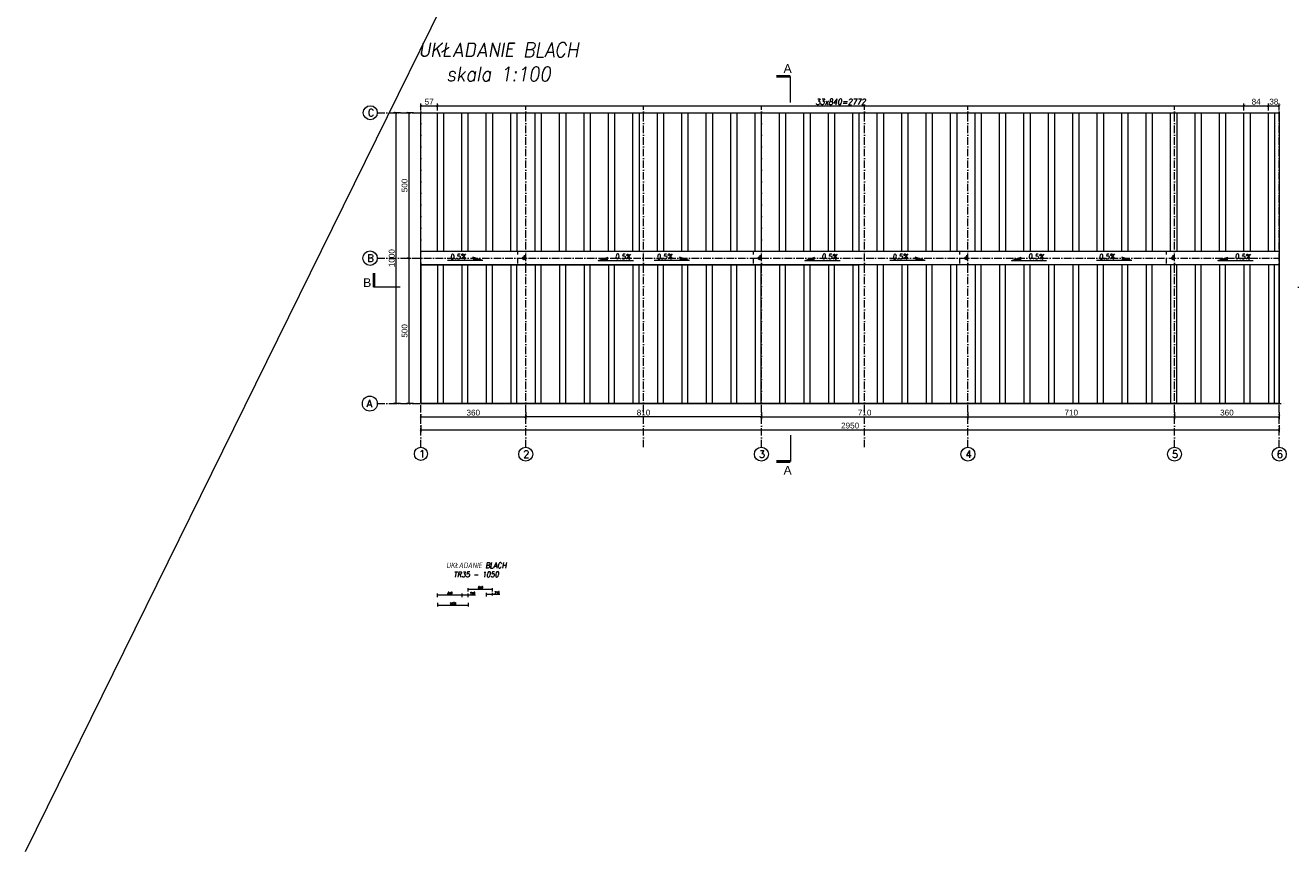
# Model space of a CAD drawing. Extents: x 64716 to 7565828, y -160732 to 5881792.
# Tile 1 of 160: x 78858 to 122347, y -87108 to -58702. Entities that reach past the tile are written whole.
import ezdxf

# ---------------------------------------------------------------- set-up
doc = ezdxf.new("R2010")
doc.units = 0
doc.header["$MEASUREMENT"] = 0
for name, pattern in [('ACAD_ISO03W100', [30, 12, -18]), ('DASHDOT', [20, 13, -3.4, 0.2, -3.4]), ('GLOBAL-DASH-DOT-1', [18.5, 12, -3, 0.5, -3])]:
    doc.linetypes.add(name, pattern=pattern)
for name, color, linetype, lineweight in [('0.70', 160, 'Continuous', 70), ('_A_LINIA KROJENIA', 51, 'GLOBAL-DASH-DOT-1', 18), ('_A_LINIA KROJENIA TEKST', 41, 'GLOBAL-DASH-DOT-1', 25), ('a___wymiary', 46, 'Continuous', 18), ('BK_0.13', 4, 'Continuous', 9), ('BK_Beton', 140, 'Continuous', 15), ('BK_Opisy', 31, 'Continuous', 20), ('BK_Osie', 6, 'DASHDOT', 5), ('BK_Stal', 247, 'Continuous', 9), ('linii', 7, 'Continuous', 15)]:
    doc.layers.add(name, color=color, linetype=linetype, lineweight=lineweight)
doc.layers.add('100_rzut_okna', color=1, linetype='Continuous')
doc.layers.add('xxWiata_rysunek_Widok ogólny_Representor_', color=7, linetype='Continuous')
doc.styles.add('ARIAL', font='arial.ttf')
doc.styles.add('RBCS_opis1', font='simplex.shx', dxfattribs={"oblique": 5, "height": 5})
doc.styles.add('ROMAND', font='simplex.shx', dxfattribs={"width": 0.9, "oblique": 10})
doc.styles.add('styl1', font='simplex.shx', dxfattribs={"oblique": 5})
doc.dimstyles.new('mosstowy 1-100', dxfattribs={"dimscale": 20, "dimtxt": 10, "dimasz": 4, "dimexe": 4, "dimexo": 4, "dimgap": 2, "dimtad": 1, "dimdec": 0, "dimlfac": 0.1, "dimtxsty": 'ARIAL', "dimblk": 'ARCHTICK', "dimcen": 4, "dimclrd": 4, "dimclre": 4, "dimclrt": 256, "dimadec": 0, "dimazin": 0, "dimtfac": 1, "dimtdec": 0, "dimtmove": 1, "dimatfit": 3, "dimfxl": 8, "dimfxlon": 1, "dimlwd": 9, "dimlwe": 9, "dimarcsym": 0})
doc.dimstyles.new('mosstowy1-50', dxfattribs={"dimscale": 10, "dimtxt": 7, "dimasz": 4, "dimexe": 4, "dimexo": 4, "dimgap": 2, "dimtad": 1, "dimdec": 0, "dimtxsty": 'ROMAND', "dimblk": 'ARCHTICK', "dimcen": 4, "dimclrd": 4, "dimclre": 4, "dimclrt": 256, "dimadec": 0, "dimazin": 0, "dimtfac": 1, "dimtdec": 0, "dimtmove": 1, "dimatfit": 3, "dimfxl": 8, "dimfxlon": 1, "dimlwd": 9, "dimlwe": 9, "dimarcsym": 0})

# ---------------------------------------------------------------- blocks, each defined once
blk = doc.blocks.new('_ArchTick')
at = {"layer": '100_rzut_okna', "color": 0, "linetype": 'Continuous', "const_width": 0.15}
blk.add_lwpolyline([(-0.5, -0.5), (0.5, 0.5)], dxfattribs=at)
blk = doc.blocks.new('*D551')
at = {"layer": 'a___wymiary', "color": 4, "lineweight": 9}
for p, q in [((92455, -72317), (92455, -72077)), ((92455, -72157), (96055, -72157)), ((96055, -72317), (96055, -72077))]:
    blk.add_line(p, q, dxfattribs=at)
at = {"layer": 'Defpoints', "color": 0}
for p in [(96055, -72157), (92455, -73206), (96055, -73206)]:
    blk.add_point(p, dxfattribs=at)
at = {"layer": 'a___wymiary', "color": 4, "lineweight": 9, "xscale": 80, "yscale": 80, "zscale": 80, "rotation": 180}
blk.add_blockref('_ArchTick', (92455, -72157), dxfattribs=at)
at = {"layer": 'a___wymiary', "color": 4, "lineweight": 9, "xscale": 80, "yscale": 80, "zscale": 80}
blk.add_blockref('_ArchTick', (96055, -72157), dxfattribs=at)
at = {"layer": 'a___wymiary', "insert": (94255, -72015), "char_height": 200, "attachment_point": 5, "style": 'ARIAL'}
blk.add_mtext('360', dxfattribs=at)
blk = doc.blocks.new('*D552')
at = {"layer": 'a___wymiary', "color": 4, "lineweight": 9}
for p, q in [((96055, -71997), (96055, -72237)), ((104155, -72157), (96055, -72157)), ((104155, -71997), (104155, -72237))]:
    blk.add_line(p, q, dxfattribs=at)
at = {"layer": 'Defpoints', "color": 0}
for p in [(96055, -71706), (104155, -71706), (96055, -72157)]:
    blk.add_point(p, dxfattribs=at)
at = {"layer": 'a___wymiary', "color": 4, "lineweight": 9, "xscale": 80, "yscale": 80, "zscale": 80, "rotation": 180}
blk.add_blockref('_ArchTick', (96055, -72157), dxfattribs=at)
at = {"layer": 'a___wymiary', "color": 4, "lineweight": 9, "xscale": 80, "yscale": 80, "zscale": 80}
blk.add_blockref('_ArchTick', (104155, -72157), dxfattribs=at)
at = {"layer": 'a___wymiary', "insert": (100105, -72015), "char_height": 200, "attachment_point": 5, "style": 'ARIAL'}
blk.add_mtext('810', dxfattribs=at)
blk = doc.blocks.new('*D553')
at = {"layer": 'a___wymiary', "color": 4, "lineweight": 9}
for p, q in [((92455, -72444), (92455, -72684)), ((92455, -72604), (121955, -72604)), ((121955, -72444), (121955, -72684))]:
    blk.add_line(p, q, dxfattribs=at)
at = {"layer": 'Defpoints', "color": 0}
for p in [(92455, -71706), (121955, -72332), (121955, -72604)]:
    blk.add_point(p, dxfattribs=at)
at = {"layer": 'a___wymiary', "color": 4, "lineweight": 9, "xscale": 80, "yscale": 80, "zscale": 80, "rotation": 180}
blk.add_blockref('_ArchTick', (92455, -72604), dxfattribs=at)
at = {"layer": 'a___wymiary', "color": 4, "lineweight": 9, "xscale": 80, "yscale": 80, "zscale": 80}
blk.add_blockref('_ArchTick', (121955, -72604), dxfattribs=at)
at = {"layer": 'a___wymiary', "insert": (107205, -72461), "char_height": 200, "attachment_point": 5, "style": 'ARIAL'}
blk.add_mtext('2950', dxfattribs=at)
blk = doc.blocks.new('*D554')
at = {"layer": 'a___wymiary', "color": 4, "lineweight": 9}
for p, q in [((92195, -61706), (91955, -61706)), ((92035, -61706), (92035, -66706)), ((91875, -66706), (92115, -66706))]:
    blk.add_line(p, q, dxfattribs=at)
at = {"layer": 'Defpoints', "color": 0}
for p in [(92455, -61706), (90955, -66706), (92035, -66706)]:
    blk.add_point(p, dxfattribs=at)
at = {"layer": 'a___wymiary', "color": 4, "lineweight": 9, "xscale": 80, "yscale": 80, "zscale": 80}
for p, rotation in [((92035, -61706), 90), ((92035, -66706), 270)]:
    blk.add_blockref('_ArchTick', p, dxfattribs=dict(at, rotation=rotation))
at = {"layer": 'a___wymiary', "insert": (91892, -64206), "char_height": 200, "attachment_point": 5, "rotation": 90, "style": 'ARIAL'}
blk.add_mtext('500', dxfattribs=at)
blk = doc.blocks.new('*D555')
at = {"layer": 'a___wymiary', "color": 4, "lineweight": 9}
for p, q in [((91875, -66706), (92115, -66706)), ((92035, -66706), (92035, -71706)), ((92195, -71706), (91955, -71706))]:
    blk.add_line(p, q, dxfattribs=at)
at = {"layer": 'Defpoints', "color": 0}
for p in [(90955, -66706), (92035, -71706), (92455, -71706)]:
    blk.add_point(p, dxfattribs=at)
at = {"layer": 'a___wymiary', "color": 4, "lineweight": 9, "xscale": 80, "yscale": 80, "zscale": 80}
for p, rotation in [((92035, -66706), 90), ((92035, -71706), 270)]:
    blk.add_blockref('_ArchTick', p, dxfattribs=dict(at, rotation=rotation))
at = {"layer": 'a___wymiary', "insert": (91892, -69206), "char_height": 200, "attachment_point": 5, "rotation": 90, "style": 'ARIAL'}
blk.add_mtext('500', dxfattribs=at)
blk = doc.blocks.new('*D556')
at = {"layer": 'a___wymiary', "color": 4, "lineweight": 9}
for p, q in [((93020, -61626), (93020, -61391)), ((93020, -61471), (120740, -61471)), ((120740, -61626), (120740, -61391))]:
    blk.add_line(p, q, dxfattribs=at)
at = {"layer": 'Defpoints', "color": 0}
for p in [(93020, -61706), (120740, -61471), (120740, -61706)]:
    blk.add_point(p, dxfattribs=at)
at = {"layer": 'a___wymiary', "color": 4, "lineweight": 9, "xscale": 80, "yscale": 80, "zscale": 80, "rotation": 180}
blk.add_blockref('_ArchTick', (93020, -61471), dxfattribs=at)
at = {"layer": 'a___wymiary', "color": 4, "lineweight": 9, "xscale": 80, "yscale": 80, "zscale": 80}
blk.add_blockref('_ArchTick', (120740, -61471), dxfattribs=at)
at = {"layer": 'a___wymiary', "insert": (106880, -61331), "char_height": 200, "attachment_point": 5, "style": 'ROMAND'}
blk.add_mtext('33x840=2772', dxfattribs=at)
blk = doc.blocks.new('*D557')
at = {"layer": 'a___wymiary', "color": 4, "lineweight": 9}
for p, q in [((93867, -78358), (93867, -78238)), ((93867, -78278), (94077, -78278)), ((94077, -78358), (94077, -78238)), ((94077, -78278), (94326, -78278))]:
    blk.add_line(p, q, dxfattribs=at)
at = {"layer": 'Defpoints', "color": 0}
for p in [(94077, -78278), (93867, -78467), (94077, -78402)]:
    blk.add_point(p, dxfattribs=at)
at = {"layer": 'a___wymiary', "color": 4, "lineweight": 9, "xscale": 40, "yscale": 40, "zscale": 40, "rotation": 180}
blk.add_blockref('_ArchTick', (93867, -78278), dxfattribs=at)
at = {"layer": 'a___wymiary', "color": 4, "lineweight": 9, "xscale": 40, "yscale": 40, "zscale": 40}
blk.add_blockref('_ArchTick', (94077, -78278), dxfattribs=at)
at = {"layer": 'a___wymiary', "insert": (94228, -78223), "char_height": 70, "attachment_point": 5, "style": 'ROMAND'}
blk.add_mtext('210', dxfattribs=at)
blk = doc.blocks.new('*D558')
at = {"layer": 'a___wymiary', "color": 4, "lineweight": 9}
for p, q in [((93027, -78358), (93027, -78238)), ((93027, -78278), (93867, -78278)), ((93867, -78358), (93867, -78238))]:
    blk.add_line(p, q, dxfattribs=at)
at = {"layer": 'Defpoints', "color": 0}
for p in [(93867, -78278), (93027, -78467), (93867, -78402)]:
    blk.add_point(p, dxfattribs=at)
at = {"layer": 'a___wymiary', "color": 4, "lineweight": 9, "xscale": 40, "yscale": 40, "zscale": 40, "rotation": 180}
blk.add_blockref('_ArchTick', (93027, -78278), dxfattribs=at)
at = {"layer": 'a___wymiary', "color": 4, "lineweight": 9, "xscale": 40, "yscale": 40, "zscale": 40}
blk.add_blockref('_ArchTick', (93867, -78278), dxfattribs=at)
at = {"layer": 'a___wymiary', "insert": (93447, -78223), "char_height": 70, "attachment_point": 5, "style": 'ROMAND'}
blk.add_mtext('840', dxfattribs=at)
blk = doc.blocks.new('*D559')
at = {"layer": 'a___wymiary', "color": 4, "lineweight": 9}
for p, q in [((93027, -78557), (93027, -78677)), ((93027, -78637), (94077, -78637)), ((94077, -78557), (94077, -78677))]:
    blk.add_line(p, q, dxfattribs=at)
at = {"layer": 'Defpoints', "color": 0}
for p in [(93027, -78358), (94077, -78358), (94077, -78637)]:
    blk.add_point(p, dxfattribs=at)
at = {"layer": 'a___wymiary', "color": 4, "lineweight": 9, "xscale": 40, "yscale": 40, "zscale": 40, "rotation": 180}
blk.add_blockref('_ArchTick', (93027, -78637), dxfattribs=at)
at = {"layer": 'a___wymiary', "color": 4, "lineweight": 9, "xscale": 40, "yscale": 40, "zscale": 40}
blk.add_blockref('_ArchTick', (94077, -78637), dxfattribs=at)
at = {"layer": 'a___wymiary', "insert": (93552, -78582), "char_height": 70, "attachment_point": 5, "style": 'ROMAND'}
blk.add_mtext('1050', dxfattribs=at)
blk = doc.blocks.new('*D560')
at = {"layer": 'a___wymiary', "color": 4, "lineweight": 9}
for p, q in [((94077, -78164), (94077, -78044)), ((94077, -78084), (94917, -78084)), ((94917, -78164), (94917, -78044))]:
    blk.add_line(p, q, dxfattribs=at)
at = {"layer": 'Defpoints', "color": 0}
for p in [(94917, -78084), (94077, -78402), (94917, -78338)]:
    blk.add_point(p, dxfattribs=at)
at = {"layer": 'a___wymiary', "color": 4, "lineweight": 9, "xscale": 40, "yscale": 40, "zscale": 40, "rotation": 180}
blk.add_blockref('_ArchTick', (94077, -78084), dxfattribs=at)
at = {"layer": 'a___wymiary', "color": 4, "lineweight": 9, "xscale": 40, "yscale": 40, "zscale": 40}
blk.add_blockref('_ArchTick', (94917, -78084), dxfattribs=at)
at = {"layer": 'a___wymiary', "insert": (94497, -78029), "char_height": 70, "attachment_point": 5, "style": 'ROMAND'}
blk.add_mtext('840', dxfattribs=at)
blk = doc.blocks.new('*D561')
at = {"layer": 'a___wymiary', "color": 4, "lineweight": 9}
for p, q in [((94707, -78331), (94707, -78211)), ((94707, -78251), (94917, -78251)), ((94917, -78298), (94917, -78211)), ((94917, -78251), (95167, -78251))]:
    blk.add_line(p, q, dxfattribs=at)
at = {"layer": 'Defpoints', "color": 0}
for p in [(94917, -78251), (94707, -78402), (94917, -78338)]:
    blk.add_point(p, dxfattribs=at)
at = {"layer": 'a___wymiary', "color": 4, "lineweight": 9, "xscale": 40, "yscale": 40, "zscale": 40, "rotation": 180}
blk.add_blockref('_ArchTick', (94707, -78251), dxfattribs=at)
at = {"layer": 'a___wymiary', "color": 4, "lineweight": 9, "xscale": 40, "yscale": 40, "zscale": 40}
blk.add_blockref('_ArchTick', (94917, -78251), dxfattribs=at)
at = {"layer": 'a___wymiary', "insert": (95068, -78196), "char_height": 70, "attachment_point": 5, "style": 'ROMAND'}
blk.add_mtext('210', dxfattribs=at)
blk = doc.blocks.new('*D565')
at = {"layer": 'a___wymiary', "color": 4, "lineweight": 9}
for p, q in [((92455, -61626), (92455, -61391)), ((92455, -61471), (93020, -61471)), ((93020, -61626), (93020, -61391))]:
    blk.add_line(p, q, dxfattribs=at)
at = {"layer": 'Defpoints', "color": 0}
for p in [(92455, -61706), (93020, -61471), (93020, -61706)]:
    blk.add_point(p, dxfattribs=at)
at = {"layer": 'a___wymiary', "color": 4, "lineweight": 9, "xscale": 80, "yscale": 80, "zscale": 80, "rotation": 180}
blk.add_blockref('_ArchTick', (92455, -61471), dxfattribs=at)
at = {"layer": 'a___wymiary', "color": 4, "lineweight": 9, "xscale": 80, "yscale": 80, "zscale": 80}
blk.add_blockref('_ArchTick', (93020, -61471), dxfattribs=at)
at = {"layer": 'a___wymiary', "insert": (92738, -61329), "char_height": 200, "attachment_point": 5, "style": 'ARIAL'}
blk.add_mtext('57', dxfattribs=at)
blk = doc.blocks.new('*D569')
at = {"layer": 'a___wymiary', "color": 4, "lineweight": 9}
for p, q in [((104155, -71997), (104155, -72237)), ((104155, -72157), (111255, -72157)), ((111255, -71997), (111255, -72237))]:
    blk.add_line(p, q, dxfattribs=at)
at = {"layer": 'Defpoints', "color": 0}
for p in [(104155, -71706), (111255, -71706), (111255, -72157)]:
    blk.add_point(p, dxfattribs=at)
at = {"layer": 'a___wymiary', "color": 4, "lineweight": 9, "xscale": 80, "yscale": 80, "zscale": 80, "rotation": 180}
blk.add_blockref('_ArchTick', (104155, -72157), dxfattribs=at)
at = {"layer": 'a___wymiary', "color": 4, "lineweight": 9, "xscale": 80, "yscale": 80, "zscale": 80}
blk.add_blockref('_ArchTick', (111255, -72157), dxfattribs=at)
at = {"layer": 'a___wymiary', "insert": (107705, -72015), "char_height": 200, "attachment_point": 5, "style": 'ARIAL'}
blk.add_mtext('710', dxfattribs=at)
blk = doc.blocks.new('*D570')
at = {"layer": 'a___wymiary', "color": 4, "lineweight": 9}
for p, q in [((111255, -71997), (111255, -72237)), ((111255, -72157), (118355, -72157)), ((118355, -71997), (118355, -72237))]:
    blk.add_line(p, q, dxfattribs=at)
at = {"layer": 'Defpoints', "color": 0}
for p in [(111255, -71706), (118355, -71706), (118355, -72157)]:
    blk.add_point(p, dxfattribs=at)
at = {"layer": 'a___wymiary', "color": 4, "lineweight": 9, "xscale": 80, "yscale": 80, "zscale": 80, "rotation": 180}
blk.add_blockref('_ArchTick', (111255, -72157), dxfattribs=at)
at = {"layer": 'a___wymiary', "color": 4, "lineweight": 9, "xscale": 80, "yscale": 80, "zscale": 80}
blk.add_blockref('_ArchTick', (118355, -72157), dxfattribs=at)
at = {"layer": 'a___wymiary', "insert": (114805, -72015), "char_height": 200, "attachment_point": 5, "style": 'ARIAL'}
blk.add_mtext('710', dxfattribs=at)
blk = doc.blocks.new('*D571')
at = {"layer": 'a___wymiary', "color": 4, "lineweight": 9}
for p, q in [((118355, -71997), (118355, -72237)), ((118355, -72157), (121955, -72157)), ((121955, -71997), (121955, -72237))]:
    blk.add_line(p, q, dxfattribs=at)
at = {"layer": 'Defpoints', "color": 0}
for p in [(118355, -71706), (121955, -71820), (121955, -72157)]:
    blk.add_point(p, dxfattribs=at)
at = {"layer": 'a___wymiary', "color": 4, "lineweight": 9, "xscale": 80, "yscale": 80, "zscale": 80, "rotation": 180}
blk.add_blockref('_ArchTick', (118355, -72157), dxfattribs=at)
at = {"layer": 'a___wymiary', "color": 4, "lineweight": 9, "xscale": 80, "yscale": 80, "zscale": 80}
blk.add_blockref('_ArchTick', (121955, -72157), dxfattribs=at)
at = {"layer": 'a___wymiary', "insert": (120155, -72015), "char_height": 200, "attachment_point": 5, "style": 'ARIAL'}
blk.add_mtext('360', dxfattribs=at)
blk = doc.blocks.new('blacha')
blk.add_lwpolyline([(275, 10000), (29775, 10000), (29775, 0), (275, 0)], close=True)
at = {"layer": 'BK_Beton', "linetype": 'ACAD_ISO03W100', "ltscale": 10}
for p, q in [((3600, 4861), (3600, 5236)), ((11700, 4861), (11700, 5236)), ((18800, 4861), (18800, 5236)), ((25900, 4861), (25900, 5236)), ((3600, 4820), (3600, 5180)), ((3600, 4820), (3600, 5180)), ((3820, 5103), (3820, 4897)), ((11700, 4820), (11700, 5180)), ((11700, 4820), (11700, 5180)), ((11920, 5103), (11920, 4897)), ((18800, 4820), (18800, 5180)), ((18800, 4820), (18800, 5180)), ((19020, 5103), (19020, 4897)), ((25900, 4820), (25900, 5180)), ((25900, 4820), (25900, 5180)), ((26120, 5103), (26120, 4897))]:
    blk.add_line(p, q, dxfattribs=at)
at = {"layer": 'BK_Beton', "ltscale": 10}
blk.add_line((280, 4775), (15300, 4775), dxfattribs=at)
at = {"layer": 'BK_Beton'}
for points in [[(275, 5225), (275, 10000), (1050, 10000), (1050, 5225)], [(840, 5225), (840, 10000), (1890, 10000), (1890, 5225)], [(1680, 5225), (1680, 10000), (2730, 10000), (2730, 5225)], [(2520, 5225), (2520, 10000), (3570, 10000), (3570, 5225)], [(3360, 5225), (3360, 10000), (4410, 10000), (4410, 5225)], [(4200, 5225), (4200, 10000), (5250, 10000), (5250, 5225)], [(5040, 5225), (5040, 10000), (6090, 10000), (6090, 5225)], [(5880, 5225), (5880, 10000), (6930, 10000), (6930, 5225)], [(6720, 5225), (6720, 10000), (7770, 10000), (7770, 5225)], [(7560, 5225), (7560, 10000), (8610, 10000), (8610, 5225)], [(8400, 5225), (8400, 10000), (9450, 10000), (9450, 5225)], [(9240, 5225), (9240, 10000), (10290, 10000), (10290, 5225)], [(10080, 5225), (10080, 10000), (11130, 10000), (11130, 5225)], [(10920, 5225), (10920, 10000), (11970, 10000), (11970, 5225)], [(11760, 5225), (11760, 10000), (12810, 10000), (12810, 5225)], [(12600, 5225), (12600, 10000), (13650, 10000), (13650, 5225)], [(13440, 5225), (13440, 10000), (14490, 10000), (14490, 5225)], [(14280, 5225), (14280, 10000), (15330, 10000), (15330, 5225)], [(15120, 5225), (15120, 10000), (16170, 10000), (16170, 5225)], [(15960, 5225), (15960, 10000), (17010, 10000), (17010, 5225)], [(16800, 5225), (16800, 10000), (17850, 10000), (17850, 5225)], [(17640, 5225), (17640, 10000), (18690, 10000), (18690, 5225)], [(18480, 5225), (18480, 10000), (19530, 10000), (19530, 5225)], [(19320, 5225), (19320, 10000), (20370, 10000), (20370, 5225)], [(20160, 5225), (20160, 10000), (21210, 10000), (21210, 5225)], [(21000, 5225), (21000, 10000), (22050, 10000), (22050, 5225)], [(21840, 5225), (21840, 10000), (22890, 10000), (22890, 5225)], [(22680, 5225), (22680, 10000), (23730, 10000), (23730, 5225)], [(23520, 5225), (23520, 10000), (24570, 10000), (24570, 5225)], [(24360, 5225), (24360, 10000), (25410, 10000), (25410, 5225)], [(25200, 5225), (25200, 10000), (26250, 10000), (26250, 5225)], [(26040, 5225), (26040, 10000), (27090, 10000), (27090, 5225)], [(26880, 5225), (26880, 10000), (27930, 10000), (27930, 5225)], [(27720, 5225), (27720, 10000), (28770, 10000), (28770, 5225)], [(28560, 5225), (28560, 10000), (29610, 10000), (29610, 5225)], [(29400, 5225), (29400, 10000), (29775, 10000), (29775, 5225)], [(275, 4775), (275, 0), (1050, 0), (1050, 4775)], [(840, 4775), (840, 0), (1890, 0), (1890, 4775)], [(1680, 4775), (1680, 0), (2730, 0), (2730, 4775)], [(2520, 4775), (2520, 0), (3570, 0), (3570, 4775)], [(3360, 4775), (3360, 0), (4410, 0), (4410, 4775)], [(4200, 4775), (4200, 0), (5250, 0), (5250, 4775)], [(5040, 4775), (5040, 0), (6090, 0), (6090, 4775)], [(5880, 4775), (5880, 0), (6930, 0), (6930, 4775)], [(6720, 4775), (6720, 0), (7770, 0), (7770, 4775)], [(7560, 4775), (7560, 0), (8610, 0), (8610, 4775)], [(8400, 4775), (8400, 0), (9450, 0), (9450, 4775)], [(9240, 4775), (9240, 0), (10290, 0), (10290, 4775)], [(10080, 4775), (10080, 0), (11130, 0), (11130, 4775)], [(10920, 4775), (10920, 0), (11970, 0), (11970, 4775)], [(11760, 4775), (11760, 0), (12810, 0), (12810, 4775)], [(12600, 4775), (12600, 0), (13650, 0), (13650, 4775)], [(13440, 4775), (13440, 0), (14490, 0), (14490, 4775)], [(14280, 4775), (14280, 0), (15330, 0), (15330, 4775)], [(15120, 4775), (15120, 0), (16170, 0), (16170, 4775)], [(15960, 4775), (15960, 0), (17010, 0), (17010, 4775)], [(16800, 4775), (16800, 0), (17850, 0), (17850, 4775)], [(17640, 4775), (17640, 0), (18690, 0), (18690, 4775)], [(18480, 4775), (18480, 0), (19530, 0), (19530, 4775)], [(19320, 4775), (19320, 0), (20370, 0), (20370, 4775)], [(20160, 4775), (20160, 0), (21210, 0), (21210, 4775)], [(21000, 4775), (21000, 0), (22050, 0), (22050, 4775)], [(21840, 4775), (21840, 0), (22890, 0), (22890, 4775)], [(22680, 4775), (22680, 0), (23730, 0), (23730, 4775)], [(23520, 4775), (23520, 0), (24570, 0), (24570, 4775)], [(24360, 4775), (24360, 0), (25410, 0), (25410, 4775)], [(25200, 4775), (25200, 0), (26250, 0), (26250, 4775)], [(26040, 4775), (26040, 0), (27090, 0), (27090, 4775)], [(26880, 4775), (26880, 0), (27930, 0), (27930, 4775)], [(27720, 4775), (27720, 0), (28770, 0), (28770, 4775)], [(28560, 4775), (28560, 0), (29610, 0), (29610, 4775)], [(29400, 4775), (29400, 0), (29775, 0), (29775, 4775)]]:
    blk.add_lwpolyline(points, close=True, dxfattribs=at)
at = {"layer": 'BK_Beton', "color": 1, "ltscale": 10, "flags": 128}
blk.add_lwpolyline([(14490, 0), (14310, 0)], dxfattribs=at)
at = {"layer": 'BK_Beton', "ltscale": 10}
for centre in [(3820, 5000), (11920, 5000), (19020, 5000), (26120, 5000)]:
    blk.add_circle(centre, 55, dxfattribs=at)
blk = doc.blocks.new('*D575')
at = {"layer": 'a___wymiary', "color": 4, "lineweight": 9}
for p, q in [((120740, -61626), (120740, -61391)), ((120740, -61471), (121580, -61471)), ((121580, -61626), (121580, -61391))]:
    blk.add_line(p, q, dxfattribs=at)
at = {"layer": 'Defpoints', "color": 0}
for p in [(120740, -61706), (121580, -61471), (121580, -61706)]:
    blk.add_point(p, dxfattribs=at)
at = {"layer": 'a___wymiary', "color": 4, "lineweight": 9, "xscale": 80, "yscale": 80, "zscale": 80, "rotation": 180}
blk.add_blockref('_ArchTick', (120740, -61471), dxfattribs=at)
at = {"layer": 'a___wymiary', "color": 4, "lineweight": 9, "xscale": 80, "yscale": 80, "zscale": 80}
blk.add_blockref('_ArchTick', (121580, -61471), dxfattribs=at)
at = {"layer": 'a___wymiary', "insert": (121160, -61329), "char_height": 200, "attachment_point": 5, "style": 'ARIAL'}
blk.add_mtext('84', dxfattribs=at)
blk = doc.blocks.new('*D582')
at = {"layer": 'a___wymiary', "color": 4, "lineweight": 9}
for p, q in [((121580, -61626), (121580, -61391)), ((121580, -61471), (121955, -61471)), ((121955, -61626), (121955, -61391))]:
    blk.add_line(p, q, dxfattribs=at)
at = {"layer": 'Defpoints', "color": 0}
for p in [(121580, -61706), (121955, -61471), (121955, -61706)]:
    blk.add_point(p, dxfattribs=at)
at = {"layer": 'a___wymiary', "color": 4, "lineweight": 9, "xscale": 80, "yscale": 80, "zscale": 80, "rotation": 180}
blk.add_blockref('_ArchTick', (121580, -61471), dxfattribs=at)
at = {"layer": 'a___wymiary', "color": 4, "lineweight": 9, "xscale": 80, "yscale": 80, "zscale": 80}
blk.add_blockref('_ArchTick', (121955, -61471), dxfattribs=at)
at = {"layer": 'a___wymiary', "insert": (121768, -61328), "char_height": 200, "attachment_point": 5, "style": 'ARIAL'}
blk.add_mtext('38', dxfattribs=at)
blk = doc.blocks.new('*D583')
at = {"layer": 'a___wymiary', "color": 4, "lineweight": 9}
for p, q in [((91754, -61706), (91514, -61706)), ((91594, -61706), (91594, -71706)), ((91754, -71706), (91514, -71706))]:
    blk.add_line(p, q, dxfattribs=at)
at = {"layer": 'Defpoints', "color": 0}
for p in [(92455, -61706), (91594, -71706), (92455, -71706)]:
    blk.add_point(p, dxfattribs=at)
at = {"layer": 'a___wymiary', "color": 4, "lineweight": 9, "xscale": 80, "yscale": 80, "zscale": 80}
for p, rotation in [((91594, -61706), 90), ((91594, -71706), 270)]:
    blk.add_blockref('_ArchTick', p, dxfattribs=dict(at, rotation=rotation))
at = {"layer": 'a___wymiary', "insert": (91452, -66706), "char_height": 200, "attachment_point": 5, "rotation": 90, "style": 'ARIAL'}
blk.add_mtext('1000', dxfattribs=at)
blk = doc.blocks.new('GFGDGDFG')
at = {"layer": '_A_LINIA KROJENIA', "color": 1, "linetype": 'Continuous'}
for p, q in [((36585, -20537), (36585, -19637)), ((23169, -26885), (22269, -26885)), ((54020, -26885), (54920, -26885)), ((36585, -31974), (36585, -32874))]:
    blk.add_line(p, q, dxfattribs=at)
at = {"layer": '_A_LINIA KROJENIA', "color": 1, "linetype": 'Continuous', "const_width": 93.9}
for points in [[(36585, -19637), (36094, -19637)], [(22269, -26885), (22269, -26395)], [(54920, -26885), (54920, -26395)], [(36585, -32874), (36094, -32874)]]:
    blk.add_lwpolyline(points, dxfattribs=at)
at = {"layer": '_A_LINIA KROJENIA TEKST', "color": 1, "style": 'ARIAL'}
for s, p in [('A', (36347, -19516)), ('B', (21899, -26875)), ('B', (55048, -26875)), ('A', (36347, -33327))]:
    blk.add_text(s, height=300, dxfattribs=at).set_placement(p)

msp = doc.modelspace()

# ---------------------------------------------------------------- hatches: boundary and pattern name
at = {"layer": 'BK_0.13'}
for points in [[(94582.4, -66783.5), (94240.1, -66668.8), (94242, -66783.5)], [(94582.4, -66783.5), (94240.1, -66668.8), (94242, -66783.5)], [(98546.4, -66783.5), (98888.6, -66668.8), (98886.7, -66783.5)], [(98546.4, -66783.5), (98888.6, -66668.8), (98886.7, -66783.5)], [(101682.4, -66783.5), (101340.1, -66668.8), (101342, -66783.5)], [(101682.4, -66783.5), (101340.1, -66668.8), (101342, -66783.5)], [(105646.4, -66783.5), (105988.6, -66668.8), (105986.7, -66783.5)], [(105646.4, -66783.5), (105988.6, -66668.8), (105986.7, -66783.5)], [(109782.4, -66783.5), (109440.1, -66668.8), (109442, -66783.5)], [(109782.4, -66783.5), (109440.1, -66668.8), (109442, -66783.5)], [(112746.4, -66783.5), (113088.6, -66668.8), (113086.7, -66783.5)], [(112746.4, -66783.5), (113088.6, -66668.8), (113086.7, -66783.5)], [(116882.4, -66783.5), (116540.1, -66668.8), (116542, -66783.5)], [(116882.4, -66783.5), (116540.1, -66668.8), (116542, -66783.5)], [(119846.4, -66783.5), (120188.6, -66668.8), (120186.7, -66783.5)], [(119846.4, -66783.5), (120188.6, -66668.8), (120186.7, -66783.5)]]:
    msp.add_hatch(color=256, dxfattribs=at).paths.add_polyline_path(points)

# ---------------------------------------------------------------- linework, layer by layer
for p, q in [((94582.4, -66783.5), (94240.1, -66668.8)), ((94582.4, -66783.5), (94240.1, -66668.8)), ((98546.4, -66783.5), (98888.6, -66668.8)), ((98546.4, -66783.5), (98888.6, -66668.8)), ((101682.4, -66783.5), (101340.1, -66668.8)), ((101682.4, -66783.5), (101340.1, -66668.8)), ((105646.4, -66783.5), (105988.6, -66668.8)), ((105646.4, -66783.5), (105988.6, -66668.8)), ((109782.4, -66783.5), (109440.1, -66668.8)), ((109782.4, -66783.5), (109440.1, -66668.8)), ((112746.4, -66783.5), (113088.6, -66668.8)), ((112746.4, -66783.5), (113088.6, -66668.8)), ((116882.4, -66783.5), (116540.1, -66668.8)), ((116882.4, -66783.5), (116540.1, -66668.8)), ((119846.4, -66783.5), (120188.6, -66668.8)), ((119846.4, -66783.5), (120188.6, -66668.8))]:
    msp.add_line(p, q, dxfattribs=at)
at = {"layer": 'BK_Osie', "ltscale": 20}
for p, q in [((90955, -61705.6), (121955, -61705.6)), ((92455, -73205.6), (92455, -61455.6)), ((92455, -73205.6), (92455, -61455.6)), ((96055, -73205.6), (96055, -61455.6)), ((100105, -73205.6), (100105, -61455.6)), ((104155, -73205.6), (104155, -61455.6)), ((104155, -73205.6), (104155, -61455.6)), ((107705, -73205.6), (107705, -61455.6)), ((111255, -73205.6), (111255, -61455.6)), ((111255, -73205.6), (111255, -61455.6)), ((118355, -73205.6), (118355, -61455.6)), ((118355, -73205.6), (118355, -61455.6)), ((121955, -73205.6), (121955, -61455.6)), ((90955, -66705.6), (121955, -66705.6)), ((90955, -71705.6), (108006.8, -71705.6)), ((90955, -71705.6), (122105, -71705.6))]:
    msp.add_line(p, q, dxfattribs=at)
at = {"layer": 'BK_Stal', "color": 4}
for p, q in [((94582.4, -66783.5), (93370.7, -66783.5)), ((98546.4, -66783.5), (99758, -66783.5)), ((101682.4, -66783.5), (100470.7, -66783.5)), ((105646.4, -66783.5), (106858, -66783.5)), ((109782.4, -66783.5), (108570.7, -66783.5)), ((112746.4, -66783.5), (113958, -66783.5)), ((116882.4, -66783.5), (115670.7, -66783.5)), ((119846.4, -66783.5), (121058, -66783.5))]:
    msp.add_line(p, q, dxfattribs=at)
at = {"layer": 'linii'}
msp.add_lwpolyline([(146691, 50666), (78858, -87108)], dxfattribs=at)
at = {"layer": 'xxWiata_rysunek_Widok ogólny_Representor_', "color": 3, "lineweight": 0}
for centre, radius in [((90714.9, -61705.6), 240.1), ((90714.9, -61705.6), 240.1), ((90706.9, -66705.6), 248.1), ((90706.9, -66705.6), 248.1), ((90698.5, -71705.6), 256.5), ((90698.5, -71705.6), 256.5), ((92455, -73431), 225.3), ((92455, -73431), 225.3), ((96055, -73445.7), 240.1), ((96055, -73445.7), 240.1), ((104155, -73445.7), 240.1), ((104155, -73445.7), 240.1), ((111255, -73445.7), 240.1), ((111255, -73445.7), 240.1), ((118355, -73445.7), 240.1), ((118355, -73445.7), 240.1), ((121955, -73445.7), 240.1), ((121955, -73445.7), 240.1)]:
    msp.add_circle(centre, radius, dxfattribs=at)

# ---------------------------------------------------------------- block references
at = {"layer": 'BK_Beton'}
msp.add_blockref('blacha', (92180, -71705.6), dxfattribs=at)
at = {"layer": 'linii'}
msp.add_blockref('GFGDGDFG', (68570.5, -40820.9), dxfattribs=at)

# ---------------------------------------------------------------- texts
at = {"layer": '0.70', "lineweight": 35, "insert": (94356.2, -77170.9), "char_height": 187.5, "width": 5512.03, "attachment_point": 2, "style": 'ROMAND'}
msp.add_mtext('{UKŁADANIE BLACH\\PTR35 - 1050}', dxfattribs=at)
at = {"layer": 'BK_Opisy', "char_height": 168.75, "width": 3428.796, "style": 'styl1'}
for insert, attachment_point, rotation in [((93995.1, -66559), 3, 1.66013), ((99133.6, -66559), 1, 358.33987), ((101095.1, -66559), 3, 1.66013), ((106233.6, -66559), 1, 358.33987), ((109195.1, -66559), 3, 1.66013), ((113333.6, -66559), 1, 358.33987), ((116295.1, -66559), 3, 1.66013), ((120433.6, -66559), 1, 358.33987)]:
    msp.add_mtext('{0.5%', dxfattribs=dict(at, insert=insert, attachment_point=attachment_point, rotation=rotation))
at = {"layer": 'Defpoints', "lineweight": 35, "insert": (95120.5, -59294.1), "char_height": 500, "width": 14698.747, "attachment_point": 2, "style": 'ROMAND'}
msp.add_mtext('{UKŁADANIE BLACH\\Pskala 1:100}', dxfattribs=at)
at = {"layer": 'xxWiata_rysunek_Widok ogólny_Representor_', "color": 3, "style": 'RBCS_opis1'}
for s, p in [('C', (90627.4, -61830.6)), ('C', (90627.4, -61830.6)), ('B', (90606.9, -66830.6)), ('B', (90606.9, -66830.6)), ('A', (90586, -71830.6)), ('A', (90586, -71830.6)), ('1', (92392.5, -73556)), ('1', (92392.5, -73556)), ('2', (95967.5, -73570.7)), ('2', (95967.5, -73570.7)), ('3', (104067.5, -73570.7)), ('4', (111167.5, -73570.7)), ('5', (118267.5, -73570.7)), ('6', (121867.5, -73570.7))]:
    msp.add_text(s, height=250, dxfattribs=at).set_placement(p)

# ---------------------------------------------------------------- dimensions: what is measured, and where the dimension line sits
at = {"layer": 'a___wymiary'}
for base, p1, p2, dimstyle, picture, middle in [((93020.0077754, -61470.6656421), (92455.0077754, -61705.6190214), (93020.0077754, -61705.6190214), 'mosstowy 1-100', '*D565', (92737.5077754, -61328.9603215)), ((121955, -72603.6), (92455, -71705.6), (121955, -72332.4), 'mosstowy 1-100', '*D553', (107205, -72461.5)), ((111255, -72157.1), (104155, -71705.6), (111255, -71705.6), 'mosstowy 1-100', '*D569', (107705, -72015)), ((118355, -72157.1), (111255, -71705.6), (118355, -71705.6), 'mosstowy 1-100', '*D570', (114805, -72015)), ((121955, -72157.1), (118355, -71705.6), (121955, -71820.2), 'mosstowy 1-100', '*D571', (120155, -72014.9)), ((96055, -72157.1), (92455, -73205.6), (96055, -73205.6), 'mosstowy 1-100', '*D551', (94255, -72014.9)), ((93867.3, -78278.3), (93027.3, -78466.7), (93867.3, -78402.4), 'mosstowy1-50', '*D558', (93447.3, -78223.3)), ((94917.3, -78084), (94077.3, -78402.4), (94917.3, -78338.2), 'mosstowy1-50', '*D560', (94497.3, -78029)), ((94077.3, -78637.1), (93027.3, -78358.3), (94077.3, -78358.3), 'mosstowy1-50', '*D559', (93552.3, -78582.1))]:
    dim = msp.add_linear_dim(base=base, p1=p1, p2=p2, dimstyle=dimstyle, dxfattribs=at)
    dim.commit()
    dim.dimension.update_dxf_attribs({"geometry": picture, "text_midpoint": middle})
dim = msp.add_linear_dim(base=(120740, -61470.7), p1=(93020, -61705.6), p2=(120740, -61705.6), text='33x840=<>', dimstyle='mosstowy 1-100', override={"dimtxsty": 'ROMAND'}, dxfattribs=at)
dim.commit()
dim.dimension.update_dxf_attribs({"geometry": '*D556', "text_midpoint": (106880, -61330.7)})
for base, p1, p2, picture, middle in [((121580, -61470.7), (120740, -61705.6), (121580, -61705.6), '*D575', (121160, -61470.7)), ((121955.0077754, -61470.6656421), (121580.0077754, -61705.6190214), (121955.0077754, -61705.6190214), '*D582', (121767.5077754, -61470.6656421))]:
    dim = msp.add_linear_dim(base=base, p1=p1, p2=p2, dimstyle='mosstowy 1-100', override={"dimblk": 'ArchTick'}, dxfattribs=at)
    dim.commit()
    dim.dimension.update_dxf_attribs({"geometry": picture, "text_midpoint": middle, "dimtype": 160})
for base, p1, p2, picture, middle in [((92034.6, -66705.6), (92455, -61705.6), (90955, -66705.6), '*D554', (91892.5, -64205.6)), ((91594.2, -71705.6), (92455, -61705.6), (92455, -71705.6), '*D583', (91452.1, -66705.6)), ((92034.6, -71705.6), (90955, -66705.6), (92455, -71705.6), '*D555', (91892.5, -69205.6))]:
    dim = msp.add_linear_dim(base=base, p1=p1, p2=p2, angle=90, dimstyle='mosstowy 1-100', dxfattribs=at)
    dim.commit()
    dim.dimension.update_dxf_attribs({"geometry": picture, "text_midpoint": middle})
for base, p1, p2, dimstyle, picture, middle in [((96055, -72157.1), (104155, -71705.6), (96055, -71705.6), 'mosstowy 1-100', '*D552', (100105, -72157.1)), ((94077.3, -78278.3), (93867.3, -78466.7), (94077.3, -78402.4), 'mosstowy1-50', '*D557', (94227.8, -78264)), ((94917.3, -78251.2), (94707.3, -78402.4), (94917.3, -78338.2), 'mosstowy1-50', '*D561', (95068.3, -78260.6))]:
    dim = msp.add_linear_dim(base=base, p1=p1, p2=p2, dimstyle=dimstyle, dxfattribs=at)
    dim.commit()
    dim.dimension.update_dxf_attribs({"geometry": picture, "text_midpoint": middle, "dimtype": 160})

doc.saveas('drawing.dxf')
